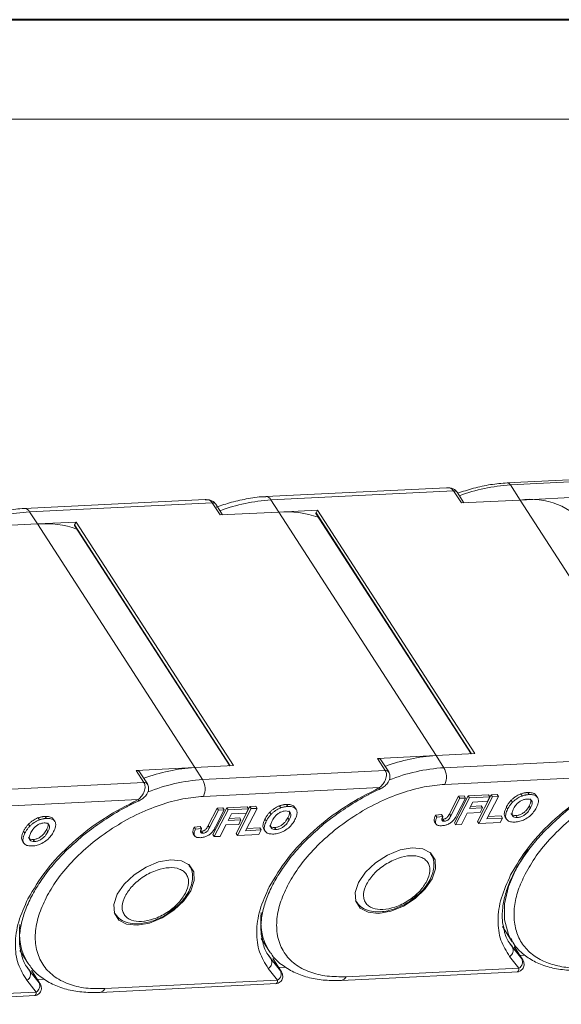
# Model space of a CAD drawing. Header units: millimetres. Extents: x 3075 to 3577, y -362 to -10.
# Tile 22 of 30: x 3388 to 3420, y -69 to -10. Entities that reach past the tile are written whole.
import ezdxf

# ---------------------------------------------------------------- set-up
doc = ezdxf.new("R2010")
doc.units = ezdxf.units.MM

msp = doc.modelspace()

# ---------------------------------------------------------------- linework, layer by layer
at = {"color": 7, "lineweight": 40}
msp.add_line((3572.13, -10.064), (3074.718, -10.064), dxfattribs=at)
at = {"color": 7, "lineweight": 13}
msp.add_line((3566.209, -15.986), (3104.326, -15.986), dxfattribs=at)
at = {"color": 7, "linetype": 'Continuous', "lineweight": 15}
for p, q in [((3438.387, -36.563), (3416.963, -37.624)), ((3417.149, -37.744), (3438.678, -36.678)), ((3413.361, -37.912), (3402.616, -38.444)), ((3417.734, -38.649), (3417.149, -37.744)), ((3399.009, -38.623), (3388.264, -39.155)), ((3402.914, -38.636), (3413.777, -38.098)), ((3403.381, -39.36), (3402.914, -38.636)), ((3413.777, -38.098), (3414.244, -38.822)), ((3414.393, -38.815), (3413.983, -38.179)), ((3414.244, -38.822), (3417.734, -38.649)), ((3424.192, -38.33), (3417.734, -38.649)), ((3417.734, -38.649), (3427.085, -53.138)), ((3388.561, -39.346), (3399.424, -38.808)), ((3399.424, -38.808), (3399.892, -39.533)), ((3400.041, -39.525), (3399.63, -38.889)), ((3405.678, -39.246), (3403.381, -39.36)), ((3405.678, -39.246), (3405.593, -39.411)), ((3415.029, -53.734), (3405.678, -39.246)), ((3389.029, -40.071), (3388.561, -39.346)), ((3399.892, -39.533), (3403.381, -39.36)), ((3403.381, -39.36), (3412.732, -53.848)), ((3405.591, -39.455), (3414.815, -53.745)), ((3414.844, -53.744), (3405.593, -39.411)), ((3385.54, -40.243), (3389.029, -40.071)), ((3391.326, -39.957), (3389.029, -40.071)), ((3389.029, -40.071), (3398.38, -54.559)), ((3391.239, -40.166), (3400.462, -54.456)), ((3391.326, -39.957), (3391.241, -40.121)), ((3400.492, -54.454), (3391.241, -40.121)), ((3400.677, -54.445), (3391.326, -39.957)), ((3412.732, -53.848), (3409.243, -54.021)), ((3412.732, -53.848), (3415.029, -53.734)), ((3413.2, -54.573), (3412.732, -53.848)), ((3398.38, -54.559), (3400.677, -54.445)), ((3409.243, -54.021), (3409.711, -54.745)), ((3409.917, -54.826), (3409.449, -54.102)), ((3424.063, -54.035), (3413.2, -54.573)), ((3398.38, -54.559), (3394.891, -54.732)), ((3394.891, -54.732), (3395.359, -55.456)), ((3395.564, -55.537), (3395.097, -54.813)), ((3398.848, -55.283), (3398.38, -54.559)), ((3409.711, -54.745), (3398.848, -55.283)), ((3409.913, -54.821), (3409.917, -54.826)), ((3413.249, -55.567), (3423.731, -55.048)), ((3395.359, -55.456), (3384.495, -55.994)), ((3395.56, -55.531), (3395.564, -55.537)), ((3398.897, -56.278), (3409.378, -55.759)), ((3414.639, -56.246), (3415.858, -56.185)), ((3415.197, -57.776), (3416.017, -56.178)), ((3415.858, -56.185), (3415.936, -56.306)), ((3416.017, -56.178), (3416.362, -56.16)), ((3416.017, -56.178), (3416.095, -56.298)), ((3416.362, -56.16), (3416.44, -56.281)), ((3417.776, -56.132), (3417.854, -56.252)), ((3418.186, -56.05), (3418.264, -56.171)), ((3418.766, -56.347), (3418.688, -56.226)), ((3384.545, -56.988), (3395.026, -56.469)), ((3403.834, -56.761), (3403.911, -56.882)), ((3413.535, -57.309), (3414.066, -56.274)), ((3413.613, -57.429), (3414.143, -56.395)), ((3413.819, -57.844), (3414.639, -56.246)), ((3413.897, -57.965), (3414.717, -56.367)), ((3414.488, -56.378), (3413.971, -57.385)), ((3414.066, -56.274), (3414.411, -56.257)), ((3414.066, -56.274), (3414.143, -56.395)), ((3414.143, -56.395), (3414.488, -56.378)), ((3414.411, -56.257), (3414.488, -56.378)), ((3414.639, -56.246), (3414.717, -56.367)), ((3414.717, -56.367), (3415.936, -56.306)), ((3414.925, -56.616), (3414.725, -57.005)), ((3415.799, -56.573), (3414.925, -56.616)), ((3415.275, -57.897), (3416.095, -56.298)), ((3416.44, -56.281), (3415.757, -57.613)), ((3415.936, -56.306), (3415.799, -56.573)), ((3416.095, -56.298), (3416.44, -56.281)), ((3417.201, -56.511), (3417.278, -56.632)), ((3399.182, -58.019), (3399.713, -56.985)), ((3399.26, -58.14), (3399.791, -57.106)), ((3399.467, -58.555), (3400.287, -56.956)), ((3399.544, -58.675), (3400.365, -57.077)), ((3400.136, -57.088), (3399.619, -58.096)), ((3399.713, -56.985), (3400.058, -56.968)), ((3399.713, -56.985), (3399.791, -57.106)), ((3399.791, -57.106), (3400.136, -57.088)), ((3400.058, -56.968), (3400.136, -57.088)), ((3400.287, -56.956), (3401.506, -56.896)), ((3400.287, -56.956), (3400.365, -57.077)), ((3400.365, -57.077), (3401.584, -57.017)), ((3400.573, -57.326), (3400.373, -57.716)), ((3401.447, -57.283), (3400.573, -57.326)), ((3400.845, -58.486), (3401.665, -56.888)), ((3400.923, -58.607), (3401.743, -57.009)), ((3402.088, -56.992), (3401.405, -58.324)), ((3401.584, -57.017), (3401.447, -57.283)), ((3401.506, -56.896), (3401.584, -57.017)), ((3401.665, -56.888), (3402.01, -56.871)), ((3401.665, -56.888), (3401.743, -57.009)), ((3401.743, -57.009), (3402.088, -56.992)), ((3402.01, -56.871), (3402.088, -56.992)), ((3402.848, -57.222), (3402.926, -57.343)), ((3403.423, -56.842), (3403.501, -56.963)), ((3404.414, -57.057), (3404.336, -56.936)), ((3412.703, -57.4), (3413.059, -57.362)), ((3412.703, -57.4), (3412.781, -57.521)), ((3413.059, -57.362), (3413.137, -57.483)), ((3413.613, -57.429), (3413.535, -57.309)), ((3414.589, -57.272), (3414.242, -57.948)), ((3415.348, -57.234), (3414.589, -57.272)), ((3414.725, -57.005), (3415.484, -56.968)), ((3414.791, -56.877), (3415.407, -56.847)), ((3415.484, -56.968), (3415.348, -57.234)), ((3415.407, -56.847), (3415.484, -56.968)), ((3416.912, -56.921), (3416.99, -57.042)), ((3418.355, -56.96), (3418.277, -56.839)), ((3388.496, -57.932), (3388.574, -58.053)), ((3389.071, -57.553), (3389.149, -57.674)), ((3389.481, -57.471), (3389.559, -57.592)), ((3390.061, -57.768), (3389.983, -57.647)), ((3400.236, -57.982), (3399.889, -58.658)), ((3400.995, -57.945), (3400.236, -57.982)), ((3400.373, -57.716), (3401.132, -57.678)), ((3400.439, -57.588), (3401.054, -57.557)), ((3401.132, -57.678), (3400.995, -57.945)), ((3401.054, -57.557), (3401.132, -57.678)), ((3402.56, -57.632), (3402.638, -57.753)), ((3404.002, -57.671), (3403.924, -57.55)), ((3412.646, -57.794), (3412.724, -57.914)), ((3413.137, -57.483), (3412.781, -57.521)), ((3413.143, -57.638), (3413.221, -57.759)), ((3413.819, -57.844), (3413.897, -57.965)), ((3414.242, -57.948), (3413.897, -57.965)), ((3415.197, -57.776), (3415.275, -57.897)), ((3416.54, -57.834), (3415.275, -57.897)), ((3415.757, -57.613), (3416.677, -57.568)), ((3415.823, -57.485), (3416.599, -57.447)), ((3416.677, -57.568), (3416.54, -57.834)), ((3416.599, -57.447), (3416.677, -57.568)), ((3416.844, -57.514), (3416.922, -57.635)), ((3417.486, -57.423), (3417.564, -57.544)), ((3388.207, -58.343), (3388.285, -58.463)), ((3389.65, -58.381), (3389.572, -58.26)), ((3398.294, -58.504), (3398.372, -58.625)), ((3398.351, -58.111), (3398.706, -58.073)), ((3398.351, -58.111), (3398.429, -58.231)), ((3398.784, -58.194), (3398.429, -58.231)), ((3398.706, -58.073), (3398.784, -58.194)), ((3398.791, -58.349), (3398.869, -58.469)), ((3399.26, -58.14), (3399.182, -58.019)), ((3399.467, -58.555), (3399.544, -58.675)), ((3400.845, -58.486), (3400.923, -58.607)), ((3402.188, -58.545), (3400.923, -58.607)), ((3401.405, -58.324), (3402.325, -58.278)), ((3401.47, -58.196), (3402.247, -58.157)), ((3402.325, -58.278), (3402.188, -58.545)), ((3402.247, -58.157), (3402.325, -58.278)), ((3402.492, -58.225), (3402.57, -58.345)), ((3403.133, -58.134), (3403.211, -58.254)), ((3388.139, -58.935), (3388.217, -59.056)), ((3388.781, -58.844), (3388.859, -58.965)), ((3399.889, -58.658), (3399.544, -58.675)), ((3412.372, -59.616), (3412.422, -59.688)), ((3412.415, -59.676), (3412.38, -59.622)), ((3398.02, -60.327), (3398.07, -60.398)), ((3398.062, -60.387), (3398.028, -60.333)), ((3407.98, -62.542), (3407.941, -62.476)), ((3407.944, -62.486), (3407.978, -62.539)), ((3411.124, -62.545), (3411.555, -62.208)), ((3393.628, -63.252), (3393.589, -63.187)), ((3393.591, -63.196), (3393.626, -63.25)), ((3396.772, -63.255), (3397.203, -62.918)), ((3416.678, -64.024), (3417.262, -64.929)), ((3402.325, -64.734), (3402.793, -65.459)), ((3417.276, -65.251), (3417.114, -65.025)), ((3417.262, -64.929), (3417.162, -64.761)), ((3387.973, -65.445), (3388.441, -66.169)), ((3402.864, -65.564), (3402.793, -65.459)), ((3417.195, -65.126), (3417.276, -65.251)), ((3417.827, -65.95), (3417.276, -65.251)), ((3417.393, -65.235), (3417.385, -65.224)), ((3417.385, -65.224), (3417.853, -65.948)), ((3417.861, -65.96), (3417.393, -65.235)), ((3388.512, -66.274), (3388.441, -66.169)), ((3402.923, -65.961), (3402.762, -65.735)), ((3402.843, -65.837), (3402.923, -65.961)), ((3403.475, -66.66), (3402.923, -65.961)), ((3403.041, -65.946), (3403.033, -65.935)), ((3403.033, -65.935), (3403.5, -66.659)), ((3403.508, -66.67), (3403.041, -65.946)), ((3417.661, -66.501), (3417.109, -65.802)), ((3418.014, -65.736), (3417.726, -65.751)), ((3417.853, -65.948), (3417.861, -65.96)), ((3417.861, -65.96), (3417.864, -65.965)), ((3388.571, -66.672), (3388.41, -66.446)), ((3388.491, -66.547), (3388.571, -66.672)), ((3389.123, -67.371), (3388.571, -66.672)), ((3388.688, -66.657), (3388.68, -66.645)), ((3388.68, -66.645), (3389.148, -67.37)), ((3389.156, -67.381), (3388.688, -66.657)), ((3403.308, -67.212), (3402.757, -66.513)), ((3403.786, -66.441), (3403.373, -66.461)), ((3403.5, -66.659), (3403.508, -66.67)), ((3403.508, -66.67), (3403.512, -66.676)), ((3407.101, -67.231), (3417.625, -66.71)), ((3407.378, -67.011), (3417.661, -66.501)), ((3388.956, -67.923), (3388.404, -67.224)), ((3389.433, -67.152), (3389.021, -67.172)), ((3389.148, -67.37), (3389.156, -67.381)), ((3393.025, -67.721), (3403.308, -67.212)), ((3378.673, -68.432), (3388.956, -67.923)), ((3389.156, -67.381), (3389.159, -67.386)), ((3392.748, -67.941), (3403.273, -67.42)), ((3378.396, -68.652), (3388.92, -68.131))]:
    msp.add_line(p, q, dxfattribs=at)
at = {"color": 7, "linetype": 'Continuous', "lineweight": 15, "flags": 128}
for points in [[(3409.36, -55.858), (3409.37, -55.855), (3409.38, -55.837), (3409.383, -55.804), (3409.378, -55.759)], [(3395.007, -56.569), (3395.018, -56.565), (3395.028, -56.548), (3395.031, -56.515), (3395.026, -56.469)], [(3412.502, -61.18), (3412.086, -61.788), (3411.496, -62.347), (3410.791, -62.803), (3410.038, -63.11), (3409.313, -63.239), (3408.686, -63.177), (3408.217, -62.93), (3407.955, -62.523), (3407.923, -61.994), (3408.125, -61.397), (3408.541, -60.789), (3409.131, -60.23), (3409.836, -59.775), (3410.589, -59.468), (3411.314, -59.339), (3411.941, -59.401), (3412.409, -59.648), (3412.672, -60.055), (3412.704, -60.583), (3412.502, -61.18)], [(3417.162, -64.761), (3417.031, -64.492), (3416.805, -63.633), (3416.809, -62.674), (3417.044, -61.642), (3417.502, -60.569), (3418.169, -59.488), (3418.197, -59.449)], [(3398.15, -61.891), (3397.734, -62.499), (3397.144, -63.058), (3396.438, -63.513), (3395.686, -63.82), (3394.961, -63.949), (3394.333, -63.887), (3393.865, -63.641), (3393.602, -63.233), (3393.57, -62.705), (3393.772, -62.108), (3394.189, -61.5), (3394.778, -60.941), (3395.484, -60.486), (3396.236, -60.178), (3396.962, -60.049), (3397.589, -60.111), (3398.057, -60.358), (3398.32, -60.766), (3398.352, -61.294), (3398.15, -61.891)]]:
    msp.add_lwpolyline(points, dxfattribs=at)
at = {"color": 7, "linetype": 'Continuous', "lineweight": 15}
for centre, radius, start, end in [((3417.853, -48.476), 10.755, 93.75331, 110.31754), ((3416.959, -37.835), 0.211, 25.57464, 88.88606), ((3403.619, -49.373), 10.76, 93.75756, 110.31329), ((3402.609, -38.781), 0.337, 25.56993, 88.933), ((3413.814, -38.306), 0.211, 36.97401, 100.01103), ((3418.37, -42.912), 4.31, 38.48881, 98.49623), ((3388.257, -39.492), 0.337, 25.56993, 88.933), ((3399.461, -39.017), 0.211, 36.97401, 100.01103), ((3389.266, -50.083), 10.76, 93.75756, 110.31329), ((3403.825, -45.062), 5.719, 70.54785, 94.45159), ((3405.63, -39.435), 0.0433, 146.47791, 207.88449), ((3389.473, -45.772), 5.719, 70.54785, 94.45159), ((3391.277, -40.145), 0.0433, 146.47791, 207.88449), ((3413.438, -64.585), 10.76, 93.75756, 110.31329), ((3409.28, -54.229), 0.211, 36.97401, 100.01103), ((3394.928, -54.94), 0.211, 36.97401, 100.01103), ((3399.085, -65.296), 10.76, 93.75756, 110.31329), ((3409.747, -54.956), 0.214, 39.33259, 99.76389), ((3413.922, -65.417), 10.869, 93.80895, 111.49208), ((3412.265, -55.117), 1.082, 335.44277, 30.23181), ((3395.395, -55.667), 0.214, 39.33259, 99.76389), ((3399.57, -66.128), 10.869, 93.80895, 111.49208), ((3397.913, -55.828), 1.082, 335.44277, 30.23181), ((3405.726, -63.696), 3.422, 171.64955, 211.00551), ((3391.373, -64.407), 3.422, 171.64955, 211.00551), ((3416.899, -65.438), 0.421, 299.94907, 26.42233), ((3402.547, -66.148), 0.421, 299.94907, 26.42233), ((3417.451, -66.137), 0.421, 299.94907, 26.42233), ((3388.194, -66.859), 0.421, 299.94907, 26.42233), ((3403.098, -66.847), 0.421, 299.94907, 26.42233), ((3388.746, -67.558), 0.421, 299.94907, 26.42233), ((3407.048, -66.88), 0.355, 278.72596, 338.44104), ((3392.695, -67.591), 0.355, 278.72596, 338.44104)]:
    msp.add_arc(centre, radius, start, end, dxfattribs=at)
for points, knots in [([(3413.978, -38.173), (3413.949, -38.135), (3413.895, -38.066), (3413.769, -37.981), (3413.59, -37.914), (3413.442, -37.913), (3413.358, -37.912)], [0, 0, 0, 0, 0.2062688, 0.3824797, 0.6482471, 1, 1, 1, 1]), ([(3413.777, -38.098), (3413.752, -38.066), (3413.701, -38.001), (3413.592, -37.942), (3413.477, -37.911), (3413.398, -37.913), (3413.361, -37.914)], [0, 0, 0, 0, 0.259088, 0.529724, 0.78015, 1, 1, 1, 1]), ([(3416.963, -37.625), (3416.634, -37.652), (3415.984, -37.707), (3414.989, -37.922), (3414.33, -38.139), (3414.013, -38.244)], [0, 0, 0, 0, 0.346878, 0.686398, 1, 1, 1, 1]), ([(3399.626, -38.883), (3399.597, -38.846), (3399.543, -38.777), (3399.416, -38.692), (3399.238, -38.625), (3399.09, -38.623), (3399.005, -38.623)], [0, 0, 0, 0, 0.206269, 0.38248, 0.648247, 1, 1, 1, 1]), ([(3399.424, -38.808), (3399.399, -38.776), (3399.348, -38.711), (3399.24, -38.653), (3399.125, -38.622), (3399.046, -38.624), (3399.009, -38.625)], [0, 0, 0, 0, 0.2590884, 0.5297243, 0.7801504, 1, 1, 1, 1]), ([(3402.616, -38.446), (3402.606, -38.446), (3402.276, -38.441), (3401.586, -38.549), (3400.606, -38.748), (3399.961, -38.97), (3399.658, -39.075)], [0, 0, 0, 0, 0.010168, 0.361832, 0.700648, 1, 1, 1, 1]), ([(3388.263, -39.156), (3388.254, -39.156), (3387.923, -39.152), (3387.234, -39.26), (3386.278, -39.452), (3385.659, -39.665), (3385.382, -39.761)], [0, 0, 0, 0, 0.0104294, 0.3711195, 0.7186308, 1, 1, 1, 1]), ([(3409.367, -55.856), (3409.446, -55.816), (3409.603, -55.735), (3409.777, -55.585), (3409.897, -55.426), (3409.976, -55.26), (3410, -55.087), (3409.974, -54.932), (3409.933, -54.858), (3409.913, -54.82)], [0, 0, 0, 0, 0.193695, 0.390951, 0.501943, 0.632307, 0.798882, 0.897194, 1, 1, 1, 1]), ([(3409.378, -55.759), (3409.45, -55.688), (3409.594, -55.548), (3409.717, -55.318), (3409.771, -55.131), (3409.785, -54.989), (3409.769, -54.857), (3409.73, -54.782), (3409.711, -54.745)], [0, 0, 0, 0, 0.247995, 0.498151, 0.630033, 0.748815, 0.87713, 1, 1, 1, 1]), ([(3417.167, -60.949), (3417.502, -60.384), (3418.184, -59.234), (3419.774, -57.586), (3421.653, -56.115), (3423.046, -55.4), (3423.731, -55.048)], [0, 0, 0, 0, 0.245823, 0.5, 0.754177, 1, 1, 1, 1]), ([(3418.028, -60.907), (3418.234, -60.545), (3418.66, -59.8), (3419.595, -58.679), (3420.751, -57.589), (3422.1, -56.601), (3423.556, -55.779), (3425.025, -55.175), (3426.431, -54.785), (3427.285, -54.704), (3427.7, -54.665)], [0, 0, 0, 0, 0.116516, 0.240011, 0.368641, 0.5, 0.631359, 0.759989, 0.883484, 1, 1, 1, 1]), ([(3395.015, -56.567), (3395.093, -56.527), (3395.251, -56.445), (3395.425, -56.295), (3395.545, -56.137), (3395.623, -55.97), (3395.647, -55.797), (3395.621, -55.643), (3395.581, -55.569), (3395.56, -55.531)], [0, 0, 0, 0, 0.193695, 0.390951, 0.501943, 0.632307, 0.798882, 0.897194, 1, 1, 1, 1]), ([(3395.026, -56.469), (3395.097, -56.399), (3395.241, -56.258), (3395.365, -56.029), (3395.419, -55.841), (3395.432, -55.7), (3395.417, -55.567), (3395.378, -55.492), (3395.359, -55.456)], [0, 0, 0, 0, 0.247995, 0.498151, 0.630033, 0.748815, 0.87713, 1, 1, 1, 1]), ([(3413.249, -55.567), (3412.848, -55.605), (3412.022, -55.683), (3410.661, -56.061), (3409.239, -56.646), (3407.83, -57.441), (3406.526, -58.397), (3405.407, -59.452), (3404.502, -60.536), (3404.091, -61.257), (3403.891, -61.607)], [0, 0, 0, 0, 0.116516, 0.240011, 0.368641, 0.5, 0.631359, 0.759989, 0.883484, 1, 1, 1, 1]), ([(3402.814, -61.66), (3403.15, -61.095), (3403.831, -59.944), (3405.421, -58.296), (3407.3, -56.825), (3408.693, -56.11), (3409.378, -55.759)], [0, 0, 0, 0, 0.245823, 0.5, 0.754177, 1, 1, 1, 1]), ([(3407.478, -56.896), (3407.878, -56.645), (3408.287, -56.39), (3408.711, -56.178), (3408.72, -56.174)], [0, 0, 0, 0, 0.979266, 1, 1, 1, 1]), ([(3408.72, -56.174), (3408.878, -56.092), (3409.093, -55.98), (3409.31, -55.886), (3409.368, -55.861)], [0, 0, 0, 0, 0.735992, 1, 1, 1, 1]), ([(3417.201, -56.511), (3417.242, -56.472), (3417.324, -56.393), (3417.503, -56.261), (3417.66, -56.175), (3417.764, -56.136), (3417.776, -56.132)], [0, 0, 0, 0, 0.2509005, 0.5021621, 0.9465313, 1, 1, 1, 1]), ([(3417.776, -56.132), (3417.802, -56.123), (3417.855, -56.104), (3417.929, -56.086), (3417.998, -56.071), (3418.061, -56.061), (3418.124, -56.054), (3418.165, -56.051), (3418.186, -56.05)], [0, 0, 0, 0, 0.185429, 0.37219, 0.527708, 0.683877, 0.841678, 1, 1, 1, 1]), ([(3417.854, -56.252), (3417.88, -56.243), (3417.933, -56.225), (3418.007, -56.207), (3418.076, -56.192), (3418.139, -56.182), (3418.202, -56.175), (3418.243, -56.172), (3418.264, -56.171)], [0, 0, 0, 0, 0.185429, 0.37219, 0.527708, 0.683877, 0.841678, 1, 1, 1, 1]), ([(3418.186, -56.05), (3418.278, -56.052), (3418.465, -56.055), (3418.634, -56.131), (3418.67, -56.214), (3418.678, -56.232)], [0, 0, 0, 0, 0.434507, 0.873924, 1, 1, 1, 1]), ([(3418.264, -56.171), (3418.358, -56.172), (3418.547, -56.174), (3418.74, -56.282), (3418.827, -56.456), (3418.817, -56.684), (3418.739, -56.855), (3418.696, -56.951)], [0, 0, 0, 0, 0.203933, 0.41017, 0.593215, 0.773531, 1, 1, 1, 1]), ([(3420.026, -57.554), (3420.08, -57.505), (3420.328, -57.277), (3420.92, -56.805), (3421.487, -56.419), (3421.83, -56.185)], [0, 0, 0, 0, 0.09909, 0.454539, 1, 1, 1, 1]), ([(3388.462, -62.371), (3388.797, -61.805), (3389.479, -60.655), (3391.069, -59.007), (3392.948, -57.536), (3394.341, -56.821), (3395.026, -56.469)], [0, 0, 0, 0, 0.245823, 0.5, 0.754177, 1, 1, 1, 1]), ([(3398.897, -56.278), (3398.496, -56.316), (3397.669, -56.394), (3396.309, -56.771), (3394.887, -57.356), (3393.478, -58.151), (3392.173, -59.107), (3391.055, -60.162), (3390.15, -61.246), (3389.738, -61.967), (3389.538, -62.317)], [0, 0, 0, 0, 0.116516, 0.240011, 0.368641, 0.5, 0.631359, 0.759989, 0.883484, 1, 1, 1, 1]), ([(3394.368, -56.885), (3394.526, -56.802), (3394.74, -56.69), (3394.958, -56.597), (3395.015, -56.572)], [0, 0, 0, 0, 0.735992, 1, 1, 1, 1]), ([(3403.423, -56.842), (3403.45, -56.833), (3403.502, -56.815), (3403.576, -56.796), (3403.645, -56.782), (3403.709, -56.772), (3403.772, -56.765), (3403.813, -56.762), (3403.834, -56.761)], [0, 0, 0, 0, 0.185429, 0.37219, 0.527708, 0.683877, 0.841678, 1, 1, 1, 1]), ([(3403.834, -56.761), (3403.926, -56.763), (3404.112, -56.766), (3404.282, -56.842), (3404.318, -56.924), (3404.326, -56.943)], [0, 0, 0, 0, 0.434507, 0.873924, 1, 1, 1, 1]), ([(3416.912, -56.921), (3416.923, -56.9), (3416.945, -56.857), (3416.985, -56.791), (3417.028, -56.722), (3417.079, -56.651), (3417.136, -56.58), (3417.179, -56.534), (3417.201, -56.511)], [0, 0, 0, 0, 0.15395, 0.308181, 0.478699, 0.649961, 0.824203, 1, 1, 1, 1]), ([(3416.99, -57.042), (3417.001, -57.021), (3417.023, -56.978), (3417.062, -56.912), (3417.106, -56.843), (3417.157, -56.772), (3417.213, -56.701), (3417.257, -56.655), (3417.278, -56.632)], [0, 0, 0, 0, 0.15395, 0.308181, 0.478699, 0.649961, 0.824203, 1, 1, 1, 1]), ([(3417.278, -56.632), (3417.32, -56.593), (3417.402, -56.514), (3417.581, -56.382), (3417.738, -56.296), (3417.842, -56.257), (3417.854, -56.252)], [0, 0, 0, 0, 0.2509005, 0.5021621, 0.9465313, 1, 1, 1, 1]), ([(3417.34, -57.015), (3417.39, -56.928), (3417.467, -56.792), (3417.645, -56.619), (3417.815, -56.514), (3417.985, -56.452), (3418.084, -56.442), (3418.131, -56.437)], [0, 0, 0, 0, 0.319417, 0.499226, 0.680002, 0.847806, 1, 1, 1, 1]), ([(3418.131, -56.437), (3418.202, -56.44), (3418.321, -56.444), (3418.422, -56.526), (3418.463, -56.641), (3418.433, -56.794), (3418.38, -56.907), (3418.355, -56.96)], [0, 0, 0, 0, 0.241919, 0.409044, 0.576174, 0.800887, 1, 1, 1, 1]), ([(3418.344, -56.434), (3418.356, -56.459), (3418.388, -56.528), (3418.354, -56.674), (3418.301, -56.786), (3418.277, -56.839)], [0, 0, 0, 0, 0.233051, 0.639689, 1, 1, 1, 1]), ([(3393.125, -57.606), (3393.526, -57.356), (3393.935, -57.1), (3394.359, -56.889), (3394.368, -56.885)], [0, 0, 0, 0, 0.979266, 1, 1, 1, 1]), ([(3402.56, -57.632), (3402.571, -57.611), (3402.593, -57.568), (3402.632, -57.502), (3402.676, -57.433), (3402.727, -57.362), (3402.783, -57.291), (3402.826, -57.245), (3402.848, -57.222)], [0, 0, 0, 0, 0.15395, 0.308181, 0.478699, 0.649961, 0.824203, 1, 1, 1, 1]), ([(3402.638, -57.753), (3402.649, -57.732), (3402.671, -57.689), (3402.71, -57.622), (3402.754, -57.554), (3402.805, -57.483), (3402.861, -57.412), (3402.904, -57.366), (3402.926, -57.343)], [0, 0, 0, 0, 0.15395, 0.308181, 0.478699, 0.649961, 0.824203, 1, 1, 1, 1]), ([(3402.848, -57.222), (3402.889, -57.182), (3402.972, -57.104), (3403.15, -56.972), (3403.307, -56.886), (3403.412, -56.847), (3403.423, -56.842)], [0, 0, 0, 0, 0.2509005, 0.5021621, 0.9465313, 1, 1, 1, 1]), ([(3402.926, -57.343), (3402.967, -57.303), (3403.05, -57.224), (3403.228, -57.093), (3403.385, -57.007), (3403.49, -56.967), (3403.501, -56.963)], [0, 0, 0, 0, 0.2509005, 0.5021621, 0.9465313, 1, 1, 1, 1]), ([(3402.988, -57.725), (3403.037, -57.638), (3403.115, -57.502), (3403.293, -57.33), (3403.462, -57.224), (3403.632, -57.162), (3403.732, -57.152), (3403.779, -57.148)], [0, 0, 0, 0, 0.319417, 0.499226, 0.680002, 0.847806, 1, 1, 1, 1]), ([(3403.501, -56.963), (3403.528, -56.954), (3403.58, -56.936), (3403.654, -56.917), (3403.723, -56.903), (3403.787, -56.893), (3403.85, -56.885), (3403.891, -56.883), (3403.911, -56.882)], [0, 0, 0, 0, 0.185429, 0.37219, 0.527708, 0.683877, 0.841678, 1, 1, 1, 1]), ([(3403.779, -57.148), (3403.849, -57.15), (3403.968, -57.154), (3404.07, -57.236), (3404.11, -57.352), (3404.081, -57.505), (3404.027, -57.618), (3404.002, -57.671)], [0, 0, 0, 0, 0.241919, 0.409044, 0.576174, 0.800887, 1, 1, 1, 1]), ([(3403.911, -56.882), (3404.005, -56.882), (3404.194, -56.884), (3404.388, -56.992), (3404.475, -57.166), (3404.464, -57.394), (3404.387, -57.566), (3404.343, -57.661)], [0, 0, 0, 0, 0.203933, 0.41017, 0.593215, 0.773531, 1, 1, 1, 1]), ([(3403.992, -57.144), (3404.003, -57.169), (3404.035, -57.238), (3404.001, -57.385), (3403.949, -57.497), (3403.924, -57.55)], [0, 0, 0, 0, 0.2330507, 0.6396887, 1, 1, 1, 1]), ([(3405.674, -58.265), (3405.728, -58.215), (3405.976, -57.988), (3406.568, -57.516), (3407.135, -57.13), (3407.478, -56.896)], [0, 0, 0, 0, 0.0990896, 0.4545392, 1, 1, 1, 1]), ([(3412.653, -57.789), (3412.641, -57.771), (3412.605, -57.716), (3412.624, -57.577), (3412.676, -57.461), (3412.703, -57.4)], [0, 0, 0, 0, 0.194074, 0.569846, 1, 1, 1, 1]), ([(3413.143, -57.638), (3413.174, -57.635), (3413.225, -57.63), (3413.301, -57.602), (3413.364, -57.561), (3413.454, -57.461), (3413.5, -57.375), (3413.535, -57.309)], [0, 0, 0, 0, 0.184762, 0.299719, 0.415222, 0.547977, 1, 1, 1, 1]), ([(3413.971, -57.385), (3413.96, -57.407), (3413.938, -57.449), (3413.905, -57.507), (3413.874, -57.558), (3413.844, -57.603), (3413.813, -57.647), (3413.789, -57.677), (3413.776, -57.691)], [0, 0, 0, 0, 0.20827, 0.416707, 0.561481, 0.706573, 0.852825, 1, 1, 1, 1]), ([(3416.854, -57.508), (3416.833, -57.475), (3416.779, -57.392), (3416.795, -57.185), (3416.87, -57.016), (3416.912, -56.921)], [0, 0, 0, 0, 0.223457, 0.567341, 1, 1, 1, 1]), ([(3417.428, -57.81), (3417.334, -57.809), (3417.145, -57.808), (3416.95, -57.702), (3416.863, -57.532), (3416.87, -57.308), (3416.947, -57.137), (3416.99, -57.042)], [0, 0, 0, 0, 0.205416, 0.413489, 0.592452, 0.772931, 1, 1, 1, 1]), ([(3417.486, -57.423), (3417.424, -57.42), (3417.313, -57.415), (3417.223, -57.358), (3417.205, -57.31), (3417.2, -57.297)], [0, 0, 0, 0, 0.4749595, 0.8599321, 1, 1, 1, 1]), ([(3417.564, -57.544), (3417.501, -57.541), (3417.389, -57.537), (3417.286, -57.46), (3417.24, -57.355), (3417.254, -57.202), (3417.308, -57.084), (3417.34, -57.015)], [0, 0, 0, 0, 0.213943, 0.387352, 0.56015, 0.741367, 1, 1, 1, 1]), ([(3418.696, -56.951), (3418.647, -57.037), (3418.549, -57.209), (3418.312, -57.463), (3418.02, -57.658), (3417.708, -57.781), (3417.524, -57.8), (3417.428, -57.81)], [0, 0, 0, 0, 0.204609, 0.411109, 0.621842, 0.801311, 1, 1, 1, 1]), ([(3418.277, -56.839), (3418.227, -56.926), (3418.149, -57.064), (3417.968, -57.239), (3417.793, -57.348), (3417.624, -57.41), (3417.528, -57.419), (3417.486, -57.423)], [0, 0, 0, 0, 0.319264, 0.504624, 0.690858, 0.864593, 1, 1, 1, 1]), ([(3418.355, -56.96), (3418.305, -57.047), (3418.226, -57.184), (3418.046, -57.36), (3417.871, -57.468), (3417.702, -57.53), (3417.606, -57.54), (3417.564, -57.544)], [0, 0, 0, 0, 0.319264, 0.504624, 0.690858, 0.864593, 1, 1, 1, 1]), ([(3388.207, -58.343), (3388.218, -58.321), (3388.241, -58.279), (3388.28, -58.212), (3388.324, -58.144), (3388.374, -58.073), (3388.431, -58.002), (3388.474, -57.956), (3388.496, -57.932)], [0, 0, 0, 0, 0.15395, 0.308181, 0.478699, 0.649961, 0.824203, 1, 1, 1, 1]), ([(3388.496, -57.932), (3388.537, -57.893), (3388.619, -57.814), (3388.798, -57.683), (3388.955, -57.597), (3389.06, -57.557), (3389.071, -57.553)], [0, 0, 0, 0, 0.2509005, 0.5021621, 0.9465313, 1, 1, 1, 1]), ([(3388.574, -58.053), (3388.615, -58.014), (3388.697, -57.935), (3388.876, -57.803), (3389.033, -57.717), (3389.138, -57.678), (3389.149, -57.674)], [0, 0, 0, 0, 0.2509005, 0.5021621, 0.9465313, 1, 1, 1, 1]), ([(3388.636, -58.436), (3388.685, -58.349), (3388.763, -58.213), (3388.94, -58.04), (3389.11, -57.935), (3389.28, -57.873), (3389.379, -57.863), (3389.427, -57.858)], [0, 0, 0, 0, 0.319417, 0.499226, 0.680002, 0.847806, 1, 1, 1, 1]), ([(3389.071, -57.553), (3389.097, -57.544), (3389.15, -57.526), (3389.224, -57.507), (3389.293, -57.493), (3389.357, -57.483), (3389.42, -57.475), (3389.461, -57.473), (3389.481, -57.471)], [0, 0, 0, 0, 0.185429, 0.37219, 0.527708, 0.683877, 0.841678, 1, 1, 1, 1]), ([(3389.149, -57.674), (3389.175, -57.665), (3389.228, -57.646), (3389.302, -57.628), (3389.371, -57.613), (3389.435, -57.603), (3389.498, -57.596), (3389.539, -57.593), (3389.559, -57.592)], [0, 0, 0, 0, 0.185429, 0.37219, 0.527708, 0.683877, 0.841678, 1, 1, 1, 1]), ([(3389.427, -57.858), (3389.497, -57.861), (3389.616, -57.865), (3389.717, -57.947), (3389.758, -58.063), (3389.728, -58.215), (3389.675, -58.328), (3389.65, -58.381)], [0, 0, 0, 0, 0.241919, 0.409044, 0.576174, 0.800887, 1, 1, 1, 1]), ([(3389.481, -57.471), (3389.574, -57.473), (3389.76, -57.477), (3389.93, -57.552), (3389.965, -57.635), (3389.973, -57.653)], [0, 0, 0, 0, 0.434507, 0.873924, 1, 1, 1, 1]), ([(3389.559, -57.592), (3389.653, -57.593), (3389.842, -57.595), (3390.036, -57.703), (3390.123, -57.877), (3390.112, -58.105), (3390.034, -58.276), (3389.991, -58.372)], [0, 0, 0, 0, 0.203933, 0.41017, 0.593215, 0.773531, 1, 1, 1, 1]), ([(3389.639, -57.855), (3389.651, -57.88), (3389.683, -57.949), (3389.649, -58.095), (3389.597, -58.208), (3389.572, -58.26)], [0, 0, 0, 0, 0.2330507, 0.6396887, 1, 1, 1, 1]), ([(3391.321, -58.975), (3391.376, -58.926), (3391.624, -58.699), (3392.215, -58.227), (3392.782, -57.84), (3393.125, -57.606)], [0, 0, 0, 0, 0.0990896, 0.4545392, 1, 1, 1, 1]), ([(3402.502, -58.219), (3402.48, -58.186), (3402.427, -58.102), (3402.442, -57.896), (3402.518, -57.727), (3402.56, -57.632)], [0, 0, 0, 0, 0.223457, 0.567341, 1, 1, 1, 1]), ([(3403.075, -58.521), (3402.981, -58.52), (3402.792, -58.518), (3402.598, -58.413), (3402.511, -58.242), (3402.518, -58.018), (3402.595, -57.848), (3402.638, -57.753)], [0, 0, 0, 0, 0.205416, 0.413489, 0.592452, 0.772931, 1, 1, 1, 1]), ([(3403.211, -58.254), (3403.149, -58.252), (3403.036, -58.248), (3402.934, -58.171), (3402.888, -58.066), (3402.902, -57.913), (3402.956, -57.795), (3402.988, -57.725)], [0, 0, 0, 0, 0.213943, 0.387352, 0.56015, 0.741367, 1, 1, 1, 1]), ([(3404.343, -57.661), (3404.295, -57.747), (3404.197, -57.92), (3403.959, -58.173), (3403.667, -58.369), (3403.356, -58.491), (3403.172, -58.511), (3403.075, -58.521)], [0, 0, 0, 0, 0.204609, 0.411109, 0.621842, 0.801311, 1, 1, 1, 1]), ([(3403.924, -57.55), (3403.875, -57.637), (3403.796, -57.774), (3403.615, -57.95), (3403.44, -58.058), (3403.272, -58.12), (3403.176, -58.129), (3403.133, -58.134)], [0, 0, 0, 0, 0.319264, 0.504624, 0.690858, 0.864593, 1, 1, 1, 1]), ([(3404.002, -57.671), (3403.953, -57.758), (3403.874, -57.895), (3403.693, -58.071), (3403.518, -58.179), (3403.349, -58.241), (3403.253, -58.25), (3403.211, -58.254)], [0, 0, 0, 0, 0.319264, 0.504624, 0.690858, 0.864593, 1, 1, 1, 1]), ([(3413.062, -58.026), (3412.989, -58.025), (3412.866, -58.024), (3412.742, -57.956), (3412.688, -57.85), (3412.7, -57.699), (3412.753, -57.583), (3412.781, -57.521)], [0, 0, 0, 0, 0.24093, 0.409491, 0.578642, 0.775105, 1, 1, 1, 1]), ([(3413.776, -57.691), (3413.737, -57.732), (3413.649, -57.822), (3413.474, -57.93), (3413.267, -58.007), (3413.136, -58.019), (3413.062, -58.026)], [0, 0, 0, 0, 0.206429, 0.456722, 0.693973, 1, 1, 1, 1]), ([(3413.081, -57.68), (3413.081, -57.668), (3413.08, -57.643), (3413.088, -57.606), (3413.1, -57.572), (3413.111, -57.543), (3413.123, -57.513), (3413.132, -57.493), (3413.137, -57.483)], [0, 0, 0, 0, 0.205288, 0.416473, 0.561717, 0.70725, 0.853541, 1, 1, 1, 1]), ([(3413.221, -57.759), (3413.207, -57.759), (3413.177, -57.76), (3413.143, -57.752), (3413.117, -57.739), (3413.1, -57.724), (3413.087, -57.703), (3413.083, -57.688), (3413.081, -57.68)], [0, 0, 0, 0, 0.199415, 0.404779, 0.549305, 0.697938, 0.847272, 1, 1, 1, 1]), ([(3413.084, -57.633), (3413.097, -57.635), (3413.116, -57.639), (3413.138, -57.638), (3413.143, -57.638)], [0, 0, 0, 0, 0.7460011, 1, 1, 1, 1]), ([(3413.613, -57.429), (3413.591, -57.469), (3413.548, -57.548), (3413.482, -57.648), (3413.401, -57.71), (3413.33, -57.743), (3413.27, -57.755), (3413.232, -57.758), (3413.221, -57.759)], [0, 0, 0, 0, 0.2722235, 0.5466231, 0.6591264, 0.7710806, 0.9347916, 1, 1, 1, 1]), ([(3416.76, -64.109), (3416.726, -63.963), (3416.641, -63.593), (3416.674, -62.911), (3416.838, -62.098), (3417.15, -61.251), (3417.594, -60.393), (3418.155, -59.547), (3418.821, -58.729), (3419.452, -58.064), (3419.878, -57.685), (3420.026, -57.554)], [0, 0, 0, 0, 0.083598, 0.211712, 0.337016, 0.460868, 0.583458, 0.704213, 0.820912, 0.937959, 1, 1, 1, 1]), ([(3388.149, -58.929), (3388.128, -58.896), (3388.074, -58.813), (3388.09, -58.607), (3388.165, -58.437), (3388.207, -58.343)], [0, 0, 0, 0, 0.223457, 0.567341, 1, 1, 1, 1]), ([(3388.723, -59.231), (3388.629, -59.23), (3388.44, -59.229), (3388.246, -59.124), (3388.158, -58.953), (3388.165, -58.729), (3388.242, -58.558), (3388.285, -58.463)], [0, 0, 0, 0, 0.205416, 0.413489, 0.592452, 0.772931, 1, 1, 1, 1]), ([(3388.285, -58.463), (3388.296, -58.442), (3388.318, -58.399), (3388.358, -58.333), (3388.402, -58.264), (3388.452, -58.193), (3388.509, -58.122), (3388.552, -58.076), (3388.574, -58.053)], [0, 0, 0, 0, 0.15395, 0.308181, 0.478699, 0.649961, 0.824203, 1, 1, 1, 1]), ([(3388.859, -58.965), (3388.797, -58.963), (3388.684, -58.959), (3388.582, -58.882), (3388.536, -58.777), (3388.549, -58.623), (3388.604, -58.505), (3388.636, -58.436)], [0, 0, 0, 0, 0.213943, 0.387352, 0.56015, 0.741367, 1, 1, 1, 1]), ([(3389.991, -58.372), (3389.942, -58.458), (3389.844, -58.631), (3389.607, -58.884), (3389.315, -59.079), (3389.003, -59.202), (3388.82, -59.221), (3388.723, -59.231)], [0, 0, 0, 0, 0.204609, 0.411109, 0.621842, 0.801311, 1, 1, 1, 1]), ([(3389.572, -58.26), (3389.522, -58.347), (3389.444, -58.485), (3389.263, -58.661), (3389.088, -58.769), (3388.919, -58.831), (3388.823, -58.84), (3388.781, -58.844)], [0, 0, 0, 0, 0.319264, 0.504624, 0.690858, 0.864593, 1, 1, 1, 1]), ([(3389.65, -58.381), (3389.6, -58.468), (3389.522, -58.606), (3389.341, -58.781), (3389.166, -58.89), (3388.997, -58.952), (3388.901, -58.961), (3388.859, -58.965)], [0, 0, 0, 0, 0.319264, 0.504624, 0.690858, 0.864593, 1, 1, 1, 1]), ([(3398.301, -58.5), (3398.289, -58.481), (3398.253, -58.426), (3398.272, -58.287), (3398.323, -58.172), (3398.351, -58.111)], [0, 0, 0, 0, 0.194074, 0.569846, 1, 1, 1, 1]), ([(3398.71, -58.737), (3398.637, -58.736), (3398.513, -58.735), (3398.39, -58.667), (3398.335, -58.561), (3398.347, -58.409), (3398.401, -58.293), (3398.429, -58.231)], [0, 0, 0, 0, 0.24093, 0.409491, 0.578642, 0.775105, 1, 1, 1, 1]), ([(3399.424, -58.402), (3399.384, -58.442), (3399.296, -58.532), (3399.122, -58.64), (3398.914, -58.718), (3398.783, -58.73), (3398.71, -58.737)], [0, 0, 0, 0, 0.206429, 0.456722, 0.693973, 1, 1, 1, 1]), ([(3398.729, -58.39), (3398.728, -58.378), (3398.727, -58.353), (3398.736, -58.316), (3398.747, -58.283), (3398.758, -58.253), (3398.771, -58.224), (3398.78, -58.204), (3398.784, -58.194)], [0, 0, 0, 0, 0.205288, 0.416473, 0.561717, 0.70725, 0.853541, 1, 1, 1, 1]), ([(3398.869, -58.469), (3398.854, -58.47), (3398.825, -58.47), (3398.791, -58.462), (3398.765, -58.45), (3398.747, -58.434), (3398.735, -58.414), (3398.731, -58.398), (3398.729, -58.39)], [0, 0, 0, 0, 0.199415, 0.404779, 0.549305, 0.697938, 0.847272, 1, 1, 1, 1]), ([(3398.731, -58.343), (3398.745, -58.346), (3398.764, -58.35), (3398.785, -58.349), (3398.791, -58.349)], [0, 0, 0, 0, 0.7460011, 1, 1, 1, 1]), ([(3398.791, -58.349), (3398.822, -58.346), (3398.873, -58.341), (3398.949, -58.312), (3399.012, -58.272), (3399.102, -58.172), (3399.147, -58.086), (3399.182, -58.019)], [0, 0, 0, 0, 0.184762, 0.299719, 0.415222, 0.547977, 1, 1, 1, 1]), ([(3399.26, -58.14), (3399.239, -58.18), (3399.196, -58.259), (3399.129, -58.358), (3399.049, -58.421), (3398.978, -58.454), (3398.917, -58.466), (3398.879, -58.469), (3398.869, -58.469)], [0, 0, 0, 0, 0.2722235, 0.5466231, 0.6591264, 0.7710806, 0.9347916, 1, 1, 1, 1]), ([(3399.619, -58.096), (3399.608, -58.117), (3399.586, -58.16), (3399.553, -58.218), (3399.522, -58.269), (3399.492, -58.313), (3399.461, -58.358), (3399.436, -58.387), (3399.424, -58.402)], [0, 0, 0, 0, 0.20827, 0.416707, 0.561481, 0.706573, 0.852825, 1, 1, 1, 1]), ([(3402.407, -64.819), (3402.374, -64.673), (3402.289, -64.304), (3402.322, -63.621), (3402.485, -62.808), (3402.797, -61.961), (3403.242, -61.104), (3403.803, -60.258), (3404.469, -59.439), (3405.099, -58.775), (3405.526, -58.396), (3405.674, -58.265)], [0, 0, 0, 0, 0.083598, 0.211712, 0.337016, 0.460868, 0.583458, 0.704213, 0.820912, 0.937959, 1, 1, 1, 1]), ([(3403.133, -58.134), (3403.072, -58.131), (3402.961, -58.126), (3402.87, -58.069), (3402.853, -58.02), (3402.848, -58.008)], [0, 0, 0, 0, 0.47496, 0.859932, 1, 1, 1, 1]), ([(3388.055, -65.53), (3388.021, -65.384), (3387.936, -65.014), (3387.969, -64.332), (3388.133, -63.519), (3388.445, -62.672), (3388.889, -61.814), (3389.451, -60.969), (3390.117, -60.15), (3390.747, -59.485), (3391.174, -59.107), (3391.321, -58.975)], [0, 0, 0, 0, 0.083598, 0.211712, 0.337016, 0.460868, 0.583458, 0.704213, 0.820912, 0.937959, 1, 1, 1, 1]), ([(3388.781, -58.844), (3388.72, -58.841), (3388.609, -58.837), (3388.518, -58.779), (3388.5, -58.731), (3388.496, -58.718)], [0, 0, 0, 0, 0.47496, 0.859932, 1, 1, 1, 1]), ([(3411.555, -62.208), (3411.611, -62.166), (3411.747, -62.065), (3411.967, -61.828), (3412.222, -61.514), (3412.442, -61.125), (3412.587, -60.714), (3412.624, -60.29), (3412.572, -59.93), (3412.446, -59.76), (3412.405, -59.705)], [0, 0, 0, 0, 0.0606404, 0.1493995, 0.2940221, 0.4398828, 0.5940308, 0.7536074, 0.9203741, 1, 1, 1, 1]), ([(3408.597, -61.498), (3408.725, -61.296), (3408.921, -60.984), (3409.336, -60.6), (3409.698, -60.335), (3410.09, -60.113), (3410.607, -59.9), (3411.231, -59.772), (3411.755, -59.843), (3412.074, -60.015), (3412.253, -60.208), (3412.354, -60.451), (3412.386, -60.812), (3412.264, -61.121), (3412.185, -61.321)], [0, 0, 0, 0, 0.119721, 0.184895, 0.25, 0.315174, 0.380279, 0.5, 0.619721, 0.684895, 0.75, 0.815174, 0.880279, 1, 1, 1, 1]), ([(3394.245, -62.209), (3394.372, -62.007), (3394.569, -61.695), (3394.983, -61.311), (3395.345, -61.045), (3395.737, -60.824), (3396.254, -60.61), (3396.879, -60.483), (3397.402, -60.553), (3397.722, -60.725), (3397.9, -60.919), (3398.002, -61.162), (3398.034, -61.523), (3397.912, -61.832), (3397.833, -62.031)], [0, 0, 0, 0, 0.119721, 0.184895, 0.25, 0.315174, 0.380279, 0.5, 0.619721, 0.684895, 0.75, 0.815174, 0.880279, 1, 1, 1, 1]), ([(3397.203, -62.918), (3397.258, -62.877), (3397.395, -62.775), (3397.615, -62.538), (3397.869, -62.224), (3398.09, -61.835), (3398.235, -61.425), (3398.272, -61), (3398.22, -60.64), (3398.094, -60.47), (3398.053, -60.415)], [0, 0, 0, 0, 0.0606404, 0.1493995, 0.2940221, 0.4398828, 0.5940308, 0.7536074, 0.9203741, 1, 1, 1, 1]), ([(3429.742, -62.426), (3429.443, -62.729), (3428.83, -63.348), (3427.735, -64.201), (3426.523, -64.975), (3425.23, -65.619), (3423.92, -66.102), (3422.653, -66.405), (3421.484, -66.525), (3420.435, -66.477), (3419.5, -66.268), (3418.689, -65.891), (3418.034, -65.339), (3417.581, -64.627), (3417.354, -63.785), (3417.363, -62.856), (3417.575, -61.888), (3417.879, -61.229), (3418.028, -60.907)], [0, 0, 0, 0, 0.059209, 0.121152, 0.185061, 0.25, 0.314939, 0.378848, 0.440791, 0.5, 0.559209, 0.621152, 0.685061, 0.75, 0.814939, 0.878848, 0.940791, 1, 1, 1, 1]), ([(3412.185, -61.321), (3412.058, -61.523), (3411.862, -61.835), (3411.447, -62.219), (3411.085, -62.484), (3410.693, -62.706), (3410.176, -62.919), (3409.551, -63.047), (3409.028, -62.976), (3408.709, -62.804), (3408.53, -62.61), (3408.428, -62.368), (3408.396, -62.007), (3408.518, -61.698), (3408.597, -61.498)], [0, 0, 0, 0, 0.119721, 0.184895, 0.25, 0.315174, 0.380279, 0.5, 0.619721, 0.684895, 0.75, 0.815174, 0.880279, 1, 1, 1, 1]), ([(3417.109, -65.802), (3416.912, -65.491), (3416.513, -64.861), (3416.366, -63.663), (3416.543, -62.344), (3416.96, -61.411), (3417.167, -60.949)], [0, 0, 0, 0, 0.247221, 0.5, 0.752779, 1, 1, 1, 1]), ([(3397.833, -62.031), (3397.706, -62.233), (3397.509, -62.546), (3397.095, -62.929), (3396.733, -63.195), (3396.34, -63.417), (3395.824, -63.63), (3395.199, -63.757), (3394.676, -63.687), (3394.356, -63.515), (3394.178, -63.321), (3394.076, -63.079), (3394.044, -62.717), (3394.166, -62.409), (3394.245, -62.209)], [0, 0, 0, 0, 0.119721, 0.184895, 0.25, 0.315174, 0.380279, 0.5, 0.619721, 0.684895, 0.75, 0.815174, 0.880279, 1, 1, 1, 1]), ([(3402.757, -66.513), (3402.559, -66.202), (3402.161, -65.572), (3402.014, -64.373), (3402.19, -63.054), (3402.608, -62.121), (3402.814, -61.66)], [0, 0, 0, 0, 0.247221, 0.5, 0.752779, 1, 1, 1, 1]), ([(3403.891, -61.607), (3403.733, -61.955), (3403.407, -62.671), (3403.217, -63.72), (3403.283, -64.716), (3403.649, -65.59), (3404.294, -66.283), (3405.174, -66.754), (3406.208, -67.013), (3406.995, -67.011), (3407.378, -67.011)], [0, 0, 0, 0, 0.116516, 0.240011, 0.368641, 0.5, 0.631359, 0.759989, 0.883484, 1, 1, 1, 1]), ([(3388.404, -67.224), (3388.207, -66.912), (3387.808, -66.283), (3387.662, -65.084), (3387.838, -63.765), (3388.256, -62.832), (3388.462, -62.371)], [0, 0, 0, 0, 0.247221, 0.5, 0.752779, 1, 1, 1, 1]), ([(3389.538, -62.317), (3389.38, -62.665), (3389.054, -63.382), (3388.864, -64.431), (3388.931, -65.427), (3389.297, -66.3), (3389.942, -66.994), (3390.822, -67.465), (3391.856, -67.724), (3392.643, -67.722), (3393.025, -67.721)], [0, 0, 0, 0, 0.116516, 0.240011, 0.368641, 0.5, 0.631359, 0.759989, 0.883484, 1, 1, 1, 1]), ([(3407.999, -62.528), (3408.04, -62.599), (3408.162, -62.81), (3408.523, -63.023), (3409.002, -63.154), (3409.497, -63.154), (3409.954, -63.069), (3410.354, -62.946), (3410.601, -62.827), (3410.723, -62.768)], [0, 0, 0, 0, 0.092557, 0.274541, 0.450579, 0.627236, 0.764804, 0.88403, 1, 1, 1, 1]), ([(3410.723, -62.768), (3410.751, -62.756), (3410.89, -62.695), (3411.02, -62.611), (3411.124, -62.545)], [0, 0, 0, 0, 0.203288, 1, 1, 1, 1]), ([(3393.647, -63.239), (3393.688, -63.31), (3393.81, -63.52), (3394.171, -63.734), (3394.649, -63.865), (3395.144, -63.864), (3395.601, -63.78), (3396.002, -63.657), (3396.249, -63.538), (3396.371, -63.479)], [0, 0, 0, 0, 0.092557, 0.274541, 0.450579, 0.627236, 0.764804, 0.88403, 1, 1, 1, 1]), ([(3396.371, -63.479), (3396.399, -63.467), (3396.537, -63.406), (3396.668, -63.322), (3396.772, -63.255)], [0, 0, 0, 0, 0.203288, 1, 1, 1, 1]), ([(3417.275, -65.218), (3417.227, -65.165), (3417.01, -64.924), (3416.834, -64.555), (3416.775, -64.199), (3416.76, -64.109)], [0, 0, 0, 0, 0.174799, 0.792003, 1, 1, 1, 1]), ([(3402.923, -65.929), (3402.875, -65.875), (3402.657, -65.635), (3402.481, -65.265), (3402.422, -64.909), (3402.407, -64.819)], [0, 0, 0, 0, 0.174799, 0.792003, 1, 1, 1, 1]), ([(3417.172, -64.734), (3417.249, -64.877), (3417.464, -65.273), (3418, -65.768), (3418.729, -66.206), (3419.553, -66.489), (3420.462, -66.636), (3421.432, -66.651), (3422.436, -66.543), (3423.432, -66.328), (3424.37, -66.036), (3425.196, -65.708), (3425.976, -65.341), (3426.651, -64.976), (3427.085, -64.704), (3427.258, -64.595)], [0, 0, 0, 0, 0.056214, 0.155635, 0.246385, 0.336868, 0.426438, 0.514767, 0.601375, 0.685211, 0.762647, 0.830656, 0.88726, 0.954969, 1, 1, 1, 1]), ([(3388.57, -66.639), (3388.522, -66.586), (3388.305, -66.345), (3388.129, -65.976), (3388.07, -65.62), (3388.055, -65.53)], [0, 0, 0, 0, 0.174799, 0.792003, 1, 1, 1, 1]), ([(3402.89, -65.57), (3402.922, -65.624), (3403.104, -65.934), (3403.599, -66.356), (3404.347, -66.807), (3405.197, -67.091), (3406.115, -67.245), (3406.777, -67.234), (3407.101, -67.229)], [0, 0, 0, 0, 0.0435206, 0.2492234, 0.4384699, 0.628956, 0.8184381, 1, 1, 1, 1]), ([(3417.554, -66.713), (3417.601, -66.706), (3417.698, -66.692), (3417.825, -66.612), (3417.916, -66.502), (3417.962, -66.382), (3417.97, -66.262), (3417.949, -66.149), (3417.91, -66.045), (3417.876, -65.987), (3417.861, -65.96)], [0, 0, 0, 0, 0.136548, 0.281211, 0.420824, 0.554321, 0.682356, 0.802092, 0.909048, 1, 1, 1, 1]), ([(3417.853, -65.948), (3417.859, -65.959), (3417.873, -65.981), (3417.887, -66.005), (3417.895, -66.021), (3417.895, -66.027), (3417.876, -66.009), (3417.844, -65.97), (3417.827, -65.95)], [0, 0, 0, 0, 0.09517, 0.195508, 0.310112, 0.437792, 0.718545, 1, 1, 1, 1]), ([(3388.538, -66.281), (3388.569, -66.335), (3388.751, -66.644), (3389.246, -67.067), (3389.994, -67.518), (3390.844, -67.802), (3391.762, -67.956), (3392.425, -67.945), (3392.749, -67.94)], [0, 0, 0, 0, 0.043521, 0.249223, 0.43847, 0.628956, 0.818438, 1, 1, 1, 1]), ([(3403.201, -67.424), (3403.249, -67.417), (3403.346, -67.403), (3403.473, -67.323), (3403.564, -67.213), (3403.61, -67.093), (3403.617, -66.973), (3403.596, -66.86), (3403.558, -66.756), (3403.524, -66.697), (3403.508, -66.67)], [0, 0, 0, 0, 0.136548, 0.281211, 0.420824, 0.554321, 0.682356, 0.802092, 0.909048, 1, 1, 1, 1]), ([(3403.5, -66.659), (3403.507, -66.67), (3403.521, -66.692), (3403.535, -66.716), (3403.543, -66.731), (3403.542, -66.738), (3403.523, -66.72), (3403.491, -66.68), (3403.475, -66.66)], [0, 0, 0, 0, 0.09517, 0.195508, 0.310112, 0.437792, 0.718545, 1, 1, 1, 1]), ([(3417.554, -66.713), (3417.554, -66.713), (3417.589, -66.721), (3417.638, -66.669), (3417.653, -66.556), (3417.661, -66.501)], [0, 0, 0, 0, 0.0001, 0.514744, 1, 1, 1, 1]), ([(3389.148, -67.37), (3389.155, -67.38), (3389.169, -67.403), (3389.183, -67.426), (3389.19, -67.442), (3389.19, -67.449), (3389.171, -67.431), (3389.139, -67.391), (3389.123, -67.371)], [0, 0, 0, 0, 0.09517, 0.195508, 0.310112, 0.437792, 0.718545, 1, 1, 1, 1]), ([(3403.201, -67.424), (3403.201, -67.424), (3403.237, -67.432), (3403.286, -67.38), (3403.301, -67.267), (3403.308, -67.212)], [0, 0, 0, 0, 0.0001, 0.514744, 1, 1, 1, 1]), ([(3388.849, -68.134), (3388.896, -68.128), (3388.993, -68.114), (3389.121, -68.034), (3389.212, -67.924), (3389.257, -67.803), (3389.265, -67.684), (3389.244, -67.57), (3389.206, -67.466), (3389.172, -67.408), (3389.156, -67.381)], [0, 0, 0, 0, 0.136548, 0.281211, 0.420824, 0.554321, 0.682356, 0.802092, 0.909048, 1, 1, 1, 1]), ([(3388.849, -68.134), (3388.849, -68.134), (3388.885, -68.143), (3388.933, -68.09), (3388.949, -67.977), (3388.956, -67.923)], [0, 0, 0, 0, 0.0001, 0.514744, 1, 1, 1, 1])]:
    msp.add_open_spline(points, degree=3, knots=knots, dxfattribs=at)

doc.saveas('drawing.dxf')
